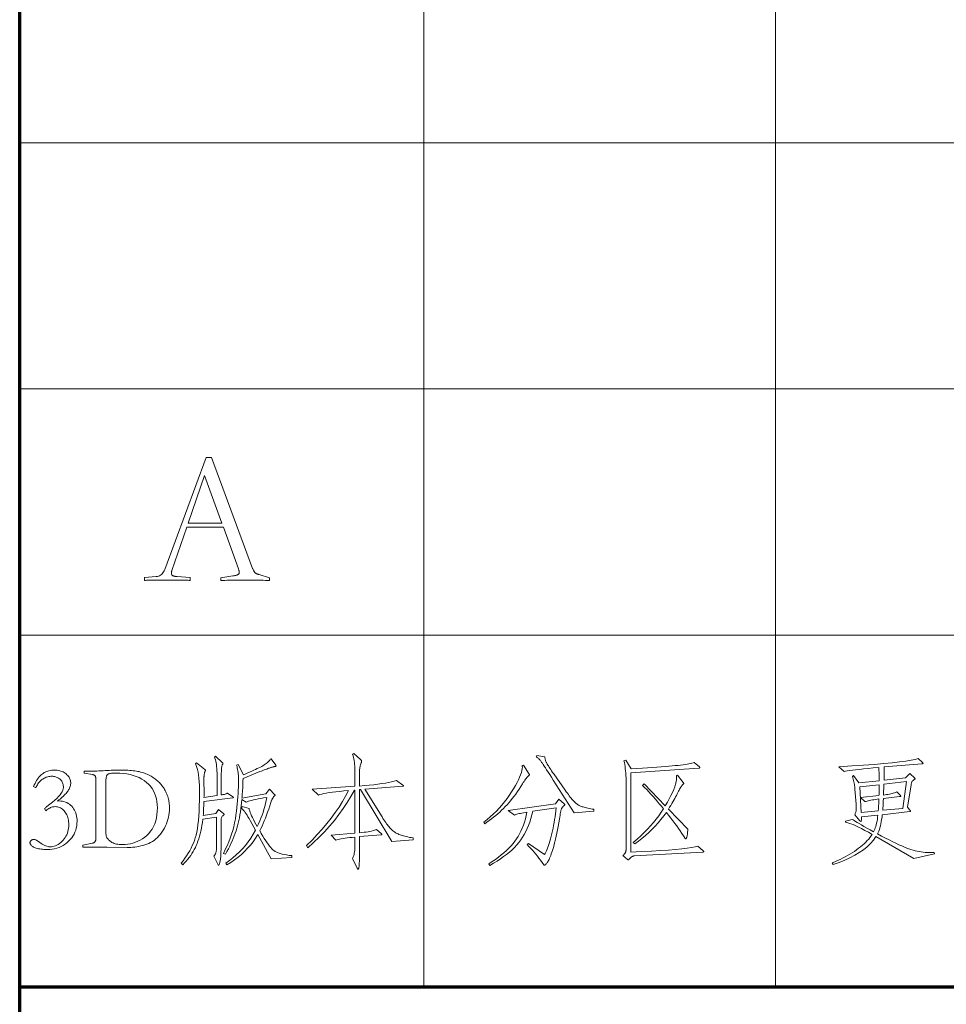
# Model space of a CAD drawing. Extents: x 0 to 1189, y 0 to 841.
# Tile 105 of 132: x 989 to 1015, y 76 to 104. Entities that reach past the tile are written whole.
import ezdxf

# ---------------------------------------------------------------- set-up
doc = ezdxf.new("R2010")
doc.units = 0

msp = doc.modelspace()

# ---------------------------------------------------------------- linework, layer by layer
at = {"color": 5, "lineweight": 70}
for p, q in [((989, 20), (989, 821)), ((989, 76), (1169, 76))]:
    msp.add_line(p, q, dxfattribs=at)
at = {"color": 7, "lineweight": 13}
for p, q in [((1000.5, 821), (1000.5, 76)), ((1010.5, 821), (1010.5, 76)), ((1169, 100), (989, 100)), ((1169, 93), (989, 93)), ((1169, 86), (989, 86))]:
    msp.add_line(p, q, dxfattribs=at)
for points in [[(993.754, 89.064), (993.331, 87.839), (993.328, 87.829), (993.326, 87.819), (993.323, 87.81), (993.321, 87.801), (993.32, 87.792), (993.318, 87.784), (993.317, 87.776), (993.316, 87.768), (993.316, 87.761), (993.316, 87.755), (993.316, 87.747), (993.317, 87.739), (993.318, 87.731), (993.321, 87.725), (993.324, 87.718), (993.327, 87.712), (993.331, 87.706), (993.336, 87.701), (993.341, 87.696), (993.347, 87.692), (993.354, 87.688), (993.363, 87.684), (993.372, 87.68), (993.384, 87.677), (993.396, 87.674), (993.41, 87.672), (993.425, 87.67), (993.442, 87.668), (993.46, 87.666), (993.479, 87.665), (993.849, 87.639), (993.849, 87.554), (993.824, 87.556), (993.791, 87.558), (993.748, 87.56), (993.697, 87.561), (993.636, 87.562), (993.567, 87.563), (993.489, 87.564), (993.401, 87.564), (993.305, 87.565), (993.2, 87.565), (993.094, 87.565), (992.998, 87.564), (992.91, 87.564), (992.832, 87.563), (992.763, 87.562), (992.702, 87.561), (992.651, 87.56), (992.608, 87.558), (992.575, 87.556), (992.55, 87.554), (992.55, 87.639), (992.883, 87.665), (992.917, 87.67), (992.948, 87.678), (992.978, 87.689), (993.005, 87.704), (993.031, 87.722), (993.054, 87.743), (993.075, 87.768), (993.094, 87.795), (993.111, 87.826), (993.126, 87.861), (994.308, 91.049), (994.461, 91.049), (995.628, 87.897), (995.635, 87.88), (995.642, 87.864), (995.65, 87.849), (995.657, 87.835), (995.664, 87.822), (995.67, 87.811), (995.677, 87.8), (995.684, 87.791), (995.69, 87.783), (995.696, 87.776), (995.703, 87.77), (995.711, 87.764), (995.72, 87.758), (995.73, 87.752), (995.741, 87.746), (995.753, 87.74), (995.767, 87.734), (995.781, 87.729), (995.796, 87.723), (995.813, 87.718), (996.103, 87.628), (996.103, 87.549), (996.048, 87.552), (995.989, 87.555), (995.928, 87.557), (995.863, 87.559), (995.795, 87.561), (995.725, 87.562), (995.651, 87.563), (995.574, 87.564), (995.494, 87.565), (995.411, 87.565), (995.328, 87.565), (995.249, 87.564), (995.172, 87.563), (995.098, 87.562), (995.027, 87.561), (994.96, 87.559), (994.895, 87.557), (994.834, 87.555), (994.775, 87.552), (994.72, 87.549), (994.72, 87.628), (995.068, 87.681), (995.088, 87.684), (995.106, 87.688), (995.123, 87.691), (995.139, 87.695), (995.153, 87.698), (995.167, 87.702), (995.179, 87.706), (995.19, 87.71), (995.2, 87.714), (995.208, 87.718), (995.216, 87.722), (995.222, 87.727), (995.228, 87.733), (995.234, 87.738), (995.238, 87.744), (995.241, 87.751), (995.244, 87.758), (995.246, 87.765), (995.247, 87.773), (995.248, 87.781), (995.247, 87.788), (995.247, 87.796), (995.245, 87.804), (995.244, 87.813), (995.241, 87.824), (995.238, 87.835), (995.235, 87.846), (995.231, 87.859), (995.226, 87.873), (995.221, 87.887), (994.794, 89.064)], [(994.752, 89.18), (994.261, 90.542), (993.796, 89.18)], [(1000.19, 80.174), (999.586, 80.133), (998.698, 81.607), (998.667, 81.604), (998.667, 80.376), (998.734, 80.383), (998.798, 80.391), (998.857, 80.399), (998.912, 80.408), (998.963, 80.417), (999.01, 80.427), (999.052, 80.438), (999.09, 80.449), (999.123, 80.46), (999.152, 80.473), (999.291, 80.351), (999.294, 80.349), (999.296, 80.347), (999.298, 80.345), (999.3, 80.343), (999.301, 80.341), (999.303, 80.339), (999.304, 80.338), (999.304, 80.336), (999.305, 80.334), (999.305, 80.332), (999.305, 80.331), (999.304, 80.329), (999.303, 80.328), (999.302, 80.327), (999.301, 80.326), (999.299, 80.325), (999.296, 80.324), (999.294, 80.324), (999.291, 80.324), (999.288, 80.324), (998.667, 80.268), (998.667, 79.848), (998.666, 79.78), (998.666, 79.717), (998.665, 79.659), (998.665, 79.608), (998.664, 79.562), (998.662, 79.521), (998.661, 79.487), (998.659, 79.458), (998.657, 79.434), (998.654, 79.416), (998.652, 79.402), (998.649, 79.39), (998.647, 79.378), (998.644, 79.369), (998.642, 79.36), (998.639, 79.354), (998.637, 79.348), (998.634, 79.345), (998.631, 79.343), (998.628, 79.342), (998.626, 79.342), (998.623, 79.343), (998.62, 79.344), (998.617, 79.346), (998.615, 79.349), (998.612, 79.352), (998.609, 79.355), (998.606, 79.36), (998.603, 79.364), (998.601, 79.37), (998.465, 79.644), (998.479, 79.669), (998.492, 79.697), (998.503, 79.728), (998.512, 79.762), (998.52, 79.799), (998.527, 79.839), (998.532, 79.882), (998.535, 79.928), (998.537, 79.977), (998.538, 80.029), (998.538, 80.254), (998.46, 80.247), (998.388, 80.24), (998.32, 80.232), (998.257, 80.224), (998.2, 80.216), (998.148, 80.208), (998.101, 80.199), (998.059, 80.19), (998.022, 80.18), (997.99, 80.171), (997.862, 80.306), (998.538, 80.365), (998.538, 81.593), (998.524, 81.593), (998.425, 81.414), (998.319, 81.238), (998.205, 81.065), (998.084, 80.896), (997.955, 80.729), (997.818, 80.567), (997.674, 80.407), (997.522, 80.251), (997.363, 80.098), (997.196, 79.949), (997.161, 80.015), (997.318, 80.17), (997.467, 80.326), (997.608, 80.482), (997.74, 80.638), (997.863, 80.794), (997.979, 80.951), (998.085, 81.108), (998.183, 81.265), (998.273, 81.422), (998.354, 81.579), (998.225, 81.568), (998.106, 81.556), (997.996, 81.544), (997.896, 81.532), (997.805, 81.519), (997.724, 81.505), (997.653, 81.491), (997.592, 81.477), (997.54, 81.463), (997.497, 81.448), (997.317, 81.621), (998.538, 81.701), (998.538, 82.089), (998.538, 82.153), (998.536, 82.213), (998.532, 82.271), (998.528, 82.327), (998.522, 82.38), (998.514, 82.43), (998.506, 82.478), (998.496, 82.523), (998.485, 82.566), (998.472, 82.606), (998.507, 82.637), (998.694, 82.464), (998.701, 82.458), (998.707, 82.452), (998.712, 82.446), (998.716, 82.441), (998.72, 82.436), (998.723, 82.431), (998.726, 82.426), (998.728, 82.422), (998.729, 82.418), (998.729, 82.414), (998.729, 82.41), (998.728, 82.406), (998.728, 82.401), (998.727, 82.396), (998.726, 82.392), (998.724, 82.386), (998.722, 82.381), (998.72, 82.375), (998.718, 82.369), (998.715, 82.363), (998.706, 82.339), (998.698, 82.314), (998.69, 82.289), (998.684, 82.262), (998.679, 82.234), (998.674, 82.206), (998.671, 82.176), (998.669, 82.146), (998.667, 82.115), (998.667, 82.082), (998.667, 81.708), (998.811, 81.72), (998.946, 81.733), (999.073, 81.746), (999.192, 81.76), (999.301, 81.775), (999.403, 81.791), (999.495, 81.807), (999.579, 81.824), (999.654, 81.842), (999.721, 81.86), (999.898, 81.735), (999.902, 81.733), (999.906, 81.73), (999.909, 81.727), (999.911, 81.725), (999.914, 81.722), (999.916, 81.72), (999.917, 81.718), (999.918, 81.715), (999.919, 81.713), (999.919, 81.711), (999.919, 81.709), (999.918, 81.707), (999.917, 81.706), (999.916, 81.704), (999.914, 81.703), (999.911, 81.702), (999.909, 81.702), (999.906, 81.701), (999.902, 81.701), (999.898, 81.701), (998.816, 81.617), (999.308, 80.83), (999.336, 80.786), (999.364, 80.745), (999.39, 80.705), (999.415, 80.668), (999.44, 80.634), (999.464, 80.602), (999.487, 80.572), (999.509, 80.545), (999.531, 80.52), (999.551, 80.497), (999.572, 80.476), (999.593, 80.456), (999.615, 80.437), (999.638, 80.419), (999.661, 80.402), (999.686, 80.386), (999.711, 80.371), (999.737, 80.357), (999.763, 80.344), (999.791, 80.332), (999.82, 80.321), (999.851, 80.31), (999.885, 80.299), (999.921, 80.288), (999.96, 80.278), (1000.001, 80.268), (1000.044, 80.258), (1000.09, 80.248), (1000.139, 80.239), (1000.19, 80.23)], [(995.066, 81.402), (995.068, 81.4), (995.071, 81.398), (995.073, 81.396), (995.075, 81.394), (995.076, 81.392), (995.077, 81.391), (995.078, 81.389), (995.079, 81.387), (995.079, 81.385), (995.08, 81.383), (995.079, 81.382), (995.079, 81.38), (995.078, 81.379), (995.077, 81.377), (995.075, 81.376), (995.073, 81.375), (995.071, 81.374), (995.068, 81.373), (995.065, 81.372), (995.062, 81.371), (994.24, 81.271), (994.239, 81.222), (994.237, 81.176), (994.236, 81.131), (994.234, 81.089), (994.232, 81.048), (994.23, 81.009), (994.229, 80.972), (994.227, 80.936), (994.225, 80.903), (994.223, 80.872), (994.583, 80.927), (994.656, 81.038), (994.805, 80.913), (994.807, 80.912), (994.809, 80.91), (994.811, 80.909), (994.812, 80.907), (994.813, 80.905), (994.814, 80.904), (994.815, 80.902), (994.815, 80.9), (994.816, 80.898), (994.816, 80.896), (994.816, 80.894), (994.815, 80.892), (994.815, 80.89), (994.814, 80.888), (994.812, 80.886), (994.811, 80.885), (994.809, 80.883), (994.807, 80.881), (994.805, 80.88), (994.802, 80.879), (994.788, 80.871), (994.776, 80.861), (994.765, 80.849), (994.755, 80.836), (994.747, 80.82), (994.741, 80.803), (994.736, 80.784), (994.732, 80.763), (994.73, 80.74), (994.729, 80.716), (994.729, 79.994), (994.729, 79.943), (994.728, 79.894), (994.727, 79.847), (994.726, 79.803), (994.724, 79.762), (994.721, 79.723), (994.718, 79.687), (994.715, 79.653), (994.711, 79.622), (994.707, 79.593), (994.702, 79.567), (994.697, 79.544), (994.693, 79.523), (994.688, 79.506), (994.683, 79.491), (994.678, 79.478), (994.672, 79.469), (994.667, 79.462), (994.662, 79.458), (994.656, 79.456), (994.654, 79.456), (994.652, 79.457), (994.651, 79.457), (994.649, 79.458), (994.648, 79.459), (994.646, 79.46), (994.645, 79.461), (994.644, 79.463), (994.643, 79.465), (994.642, 79.467), (994.528, 79.713), (994.537, 79.724), (994.545, 79.736), (994.552, 79.747), (994.559, 79.759), (994.566, 79.771), (994.571, 79.783), (994.577, 79.795), (994.581, 79.807), (994.585, 79.82), (994.589, 79.833), (994.592, 79.847), (994.594, 79.865), (994.597, 79.886), (994.599, 79.91), (994.6, 79.937), (994.602, 79.968), (994.603, 80.002), (994.604, 80.039), (994.604, 80.079), (994.604, 80.122), (994.604, 80.823), (994.209, 80.761), (994.197, 80.673), (994.184, 80.588), (994.169, 80.506), (994.153, 80.427), (994.135, 80.351), (994.116, 80.278), (994.095, 80.208), (994.073, 80.141), (994.05, 80.077), (994.025, 80.017), (993.998, 79.958), (993.968, 79.9), (993.936, 79.843), (993.902, 79.787), (993.865, 79.732), (993.825, 79.677), (993.782, 79.624), (993.737, 79.572), (993.69, 79.521), (993.64, 79.47), (993.595, 79.512), (993.65, 79.583), (993.702, 79.654), (993.75, 79.725), (993.796, 79.797), (993.838, 79.869), (993.876, 79.941), (993.911, 80.013), (993.943, 80.086), (993.972, 80.159), (993.997, 80.232), (994.02, 80.31), (994.04, 80.398), (994.057, 80.497), (994.073, 80.606), (994.086, 80.725), (994.096, 80.854), (994.104, 80.993), (994.11, 81.142), (994.114, 81.302), (994.115, 81.472), (994.114, 81.6), (994.111, 81.719), (994.105, 81.829), (994.097, 81.93), (994.087, 82.021), (994.075, 82.102), (994.061, 82.175), (994.044, 82.238), (994.025, 82.291), (994.004, 82.336), (994.035, 82.37), (994.271, 82.173), (994.274, 82.17), (994.276, 82.168), (994.278, 82.166), (994.28, 82.164), (994.282, 82.162), (994.283, 82.16), (994.284, 82.158), (994.285, 82.156), (994.285, 82.154), (994.285, 82.152), (994.285, 82.15), (994.285, 82.147), (994.284, 82.145), (994.283, 82.142), (994.282, 82.14), (994.281, 82.137), (994.279, 82.134), (994.277, 82.131), (994.275, 82.127), (994.273, 82.124), (994.271, 82.12), (994.268, 82.115), (994.266, 82.109), (994.264, 82.101), (994.261, 82.093), (994.259, 82.083), (994.257, 82.073), (994.255, 82.061), (994.253, 82.048), (994.25, 82.034), (994.248, 82.019), (994.247, 82.005), (994.245, 81.992), (994.244, 81.978), (994.243, 81.965), (994.242, 81.953), (994.241, 81.94), (994.24, 81.928), (994.24, 81.917), (994.24, 81.905), (994.243, 81.704), (994.244, 81.679), (994.245, 81.652), (994.245, 81.624), (994.245, 81.594), (994.245, 81.562), (994.245, 81.529), (994.245, 81.493), (994.245, 81.457), (994.244, 81.418), (994.243, 81.378), (994.615, 81.434), (994.615, 82.006), (994.614, 82.076), (994.612, 82.141), (994.608, 82.203), (994.603, 82.261), (994.596, 82.316), (994.588, 82.366), (994.579, 82.413), (994.568, 82.456), (994.556, 82.495), (994.542, 82.53), (994.573, 82.561), (994.76, 82.381), (994.765, 82.377), (994.769, 82.373), (994.773, 82.369), (994.776, 82.365), (994.779, 82.362), (994.781, 82.359), (994.782, 82.356), (994.784, 82.353), (994.784, 82.35), (994.785, 82.348), (994.785, 82.345), (994.784, 82.343), (994.783, 82.34), (994.782, 82.337), (994.781, 82.334), (994.78, 82.331), (994.778, 82.328), (994.776, 82.325), (994.773, 82.322), (994.771, 82.318), (994.764, 82.308), (994.758, 82.294), (994.753, 82.275), (994.749, 82.252), (994.745, 82.225), (994.742, 82.193), (994.739, 82.156), (994.737, 82.115), (994.736, 82.07), (994.736, 82.02), (994.736, 81.454), (994.76, 81.458), (994.783, 81.462), (994.805, 81.466), (994.825, 81.471), (994.844, 81.476), (994.861, 81.482), (994.877, 81.487), (994.892, 81.493), (994.905, 81.5), (994.917, 81.506)], [(996.741, 79.675), (996.155, 79.633), (995.773, 80.33), (995.708, 80.226), (995.638, 80.125), (995.563, 80.029), (995.483, 79.936), (995.398, 79.848), (995.308, 79.764), (995.212, 79.685), (995.112, 79.609), (995.006, 79.537), (994.896, 79.47), (994.864, 79.515), (994.968, 79.588), (995.067, 79.665), (995.162, 79.746), (995.252, 79.833), (995.339, 79.924), (995.421, 80.019), (995.499, 80.12), (995.573, 80.225), (995.642, 80.334), (995.707, 80.448), (995.555, 80.729), (995.524, 80.783), (995.495, 80.833), (995.468, 80.878), (995.442, 80.919), (995.417, 80.956), (995.394, 80.988), (995.372, 81.016), (995.352, 81.039), (995.333, 81.058), (995.315, 81.073), (995.326, 81.121), (995.524, 81.073), (995.532, 81.039), (995.543, 81.001), (995.558, 80.959), (995.576, 80.913), (995.598, 80.863), (995.623, 80.809), (995.652, 80.751), (995.685, 80.689), (995.72, 80.623), (995.759, 80.552), (995.797, 80.633), (995.832, 80.713), (995.865, 80.795), (995.895, 80.877), (995.923, 80.959), (995.949, 81.042), (995.972, 81.126), (995.993, 81.211), (996.011, 81.296), (996.027, 81.382), (995.939, 81.367), (995.858, 81.353), (995.783, 81.339), (995.715, 81.326), (995.654, 81.312), (995.599, 81.299), (995.55, 81.286), (995.508, 81.274), (995.473, 81.262), (995.444, 81.25), (995.319, 81.326), (995.311, 81.234), (995.301, 81.143), (995.29, 81.056), (995.278, 80.97), (995.265, 80.887), (995.25, 80.806), (995.234, 80.727), (995.217, 80.651), (995.198, 80.577), (995.178, 80.506), (995.157, 80.435), (995.133, 80.363), (995.106, 80.291), (995.077, 80.218), (995.045, 80.144), (995.011, 80.07), (994.975, 79.995), (994.936, 79.919), (994.894, 79.842), (994.851, 79.765), (994.795, 79.793), (994.85, 79.9), (994.9, 80.008), (994.947, 80.116), (994.989, 80.225), (995.027, 80.334), (995.06, 80.442), (995.09, 80.551), (995.115, 80.661), (995.136, 80.77), (995.152, 80.88), (995.166, 80.989), (995.179, 81.095), (995.19, 81.199), (995.199, 81.299), (995.207, 81.398), (995.214, 81.493), (995.219, 81.586), (995.222, 81.677), (995.224, 81.765), (995.225, 81.85), (995.225, 81.902), (995.223, 81.953), (995.221, 82.002), (995.217, 82.05), (995.212, 82.095), (995.206, 82.139), (995.2, 82.181), (995.192, 82.222), (995.183, 82.26), (995.173, 82.297), (995.215, 82.315), (995.367, 82.03), (995.432, 82.057), (995.494, 82.083), (995.553, 82.108), (995.609, 82.133), (995.662, 82.157), (995.712, 82.18), (995.76, 82.203), (995.805, 82.225), (995.847, 82.246), (995.886, 82.266), (995.922, 82.286), (995.956, 82.306), (995.987, 82.327), (996.015, 82.347), (996.04, 82.367), (996.062, 82.387), (996.082, 82.407), (996.099, 82.427), (996.113, 82.447), (996.124, 82.467), (996.155, 82.481), (996.287, 82.297), (996.288, 82.295), (996.289, 82.292), (996.29, 82.29), (996.291, 82.287), (996.292, 82.285), (996.293, 82.283), (996.293, 82.281), (996.293, 82.279), (996.294, 82.277), (996.294, 82.275), (996.293, 82.273), (996.292, 82.272), (996.29, 82.27), (996.288, 82.269), (996.284, 82.267), (996.28, 82.266), (996.275, 82.264), (996.269, 82.263), (996.263, 82.262), (996.256, 82.261), (996.248, 82.26), (996.239, 82.258), (996.229, 82.256), (996.219, 82.254), (996.208, 82.251), (996.196, 82.248), (996.183, 82.244), (996.17, 82.24), (996.156, 82.236), (996.141, 82.232), (996.124, 82.226), (996.104, 82.219), (996.082, 82.211), (996.056, 82.202), (996.027, 82.191), (995.995, 82.179), (995.959, 82.165), (995.921, 82.15), (995.88, 82.134), (995.836, 82.117), (995.354, 81.926), (995.351, 81.851), (995.349, 81.78), (995.346, 81.714), (995.344, 81.651), (995.341, 81.592), (995.337, 81.538), (995.334, 81.487), (995.33, 81.441), (995.326, 81.399), (995.322, 81.361), (996.002, 81.482), (996.106, 81.614), (996.263, 81.461), (996.264, 81.46), (996.266, 81.459), (996.268, 81.457), (996.269, 81.456), (996.27, 81.454), (996.271, 81.453), (996.272, 81.452), (996.272, 81.45), (996.273, 81.449), (996.273, 81.448), (996.273, 81.446), (996.272, 81.445), (996.271, 81.443), (996.27, 81.442), (996.268, 81.44), (996.266, 81.439), (996.264, 81.437), (996.261, 81.435), (996.257, 81.434), (996.254, 81.432), (996.25, 81.43), (996.246, 81.426), (996.241, 81.422), (996.236, 81.417), (996.231, 81.411), (996.225, 81.403), (996.219, 81.395), (996.213, 81.386), (996.207, 81.376), (996.2, 81.364), (996.193, 81.352), (996.187, 81.34), (996.18, 81.328), (996.174, 81.316), (996.169, 81.304), (996.163, 81.291), (996.158, 81.278), (996.153, 81.265), (996.149, 81.252), (996.145, 81.239), (996.115, 81.143), (996.084, 81.05), (996.053, 80.96), (996.022, 80.875), (995.991, 80.793), (995.959, 80.714), (995.927, 80.64), (995.895, 80.569), (995.862, 80.502), (995.829, 80.438), (995.874, 80.358), (995.918, 80.284), (995.96, 80.216), (996, 80.153), (996.039, 80.096), (996.075, 80.045), (996.11, 79.999), (996.143, 79.96), (996.174, 79.925), (996.203, 79.897), (996.234, 79.872), (996.271, 79.849), (996.312, 79.828), (996.358, 79.808), (996.409, 79.79), (996.465, 79.774), (996.527, 79.76), (996.593, 79.747), (996.665, 79.736), (996.741, 79.727)], [(1005.337, 80.99), (1004.775, 80.944), (1004.182, 81.874), (1004.128, 81.958), (1004.078, 82.035), (1004.033, 82.105), (1003.991, 82.169), (1003.955, 82.225), (1003.922, 82.274), (1003.894, 82.317), (1003.87, 82.353), (1003.85, 82.381), (1003.835, 82.403), (1003.822, 82.421), (1003.808, 82.438), (1003.795, 82.454), (1003.781, 82.468), (1003.767, 82.482), (1003.753, 82.494), (1003.739, 82.506), (1003.725, 82.516), (1003.711, 82.525), (1003.696, 82.533), (1003.71, 82.571), (1003.942, 82.54), (1003.942, 82.525), (1003.943, 82.509), (1003.945, 82.493), (1003.948, 82.477), (1003.952, 82.46), (1003.956, 82.443), (1003.962, 82.426), (1003.969, 82.408), (1003.977, 82.39), (1003.986, 82.372), (1003.996, 82.352), (1004.009, 82.33), (1004.024, 82.305), (1004.041, 82.277), (1004.061, 82.246), (1004.083, 82.212), (1004.107, 82.176), (1004.133, 82.137), (1004.161, 82.096), (1004.192, 82.051), (1004.518, 81.59), (1004.55, 81.545), (1004.581, 81.504), (1004.61, 81.464), (1004.637, 81.428), (1004.664, 81.394), (1004.688, 81.363), (1004.712, 81.335), (1004.734, 81.309), (1004.754, 81.286), (1004.773, 81.265), (1004.792, 81.247), (1004.811, 81.229), (1004.83, 81.213), (1004.85, 81.198), (1004.871, 81.183), (1004.892, 81.17), (1004.913, 81.158), (1004.935, 81.147), (1004.957, 81.137), (1004.98, 81.128), (1005.004, 81.12), (1005.031, 81.112), (1005.06, 81.103), (1005.092, 81.095), (1005.126, 81.087), (1005.163, 81.078), (1005.203, 81.07), (1005.245, 81.062), (1005.29, 81.053), (1005.337, 81.045)], [(1008.449, 79.866), (1008.451, 79.864), (1008.454, 79.861), (1008.456, 79.859), (1008.458, 79.857), (1008.459, 79.855), (1008.46, 79.852), (1008.461, 79.85), (1008.462, 79.848), (1008.462, 79.845), (1008.463, 79.843), (1008.462, 79.841), (1008.461, 79.839), (1008.46, 79.837), (1008.458, 79.835), (1008.455, 79.834), (1008.451, 79.833), (1008.447, 79.832), (1008.443, 79.831), (1008.437, 79.831), (1008.431, 79.831), (1006.485, 79.72), (1006.477, 79.719), (1006.469, 79.718), (1006.461, 79.716), (1006.454, 79.715), (1006.447, 79.713), (1006.44, 79.71), (1006.433, 79.707), (1006.426, 79.704), (1006.42, 79.701), (1006.414, 79.697), (1006.408, 79.693), (1006.402, 79.689), (1006.396, 79.685), (1006.391, 79.68), (1006.385, 79.674), (1006.379, 79.669), (1006.373, 79.663), (1006.367, 79.657), (1006.361, 79.65), (1006.355, 79.644), (1006.349, 79.637), (1006.344, 79.631), (1006.339, 79.626), (1006.335, 79.621), (1006.33, 79.618), (1006.327, 79.614), (1006.323, 79.612), (1006.32, 79.61), (1006.318, 79.609), (1006.315, 79.609), (1006.313, 79.609), (1006.311, 79.609), (1006.309, 79.61), (1006.306, 79.611), (1006.304, 79.611), (1006.302, 79.613), (1006.299, 79.614), (1006.296, 79.616), (1006.294, 79.617), (1006.291, 79.619), (1006.163, 79.734), (1006.174, 79.745), (1006.184, 79.755), (1006.194, 79.765), (1006.203, 79.775), (1006.211, 79.784), (1006.218, 79.793), (1006.224, 79.801), (1006.229, 79.809), (1006.234, 79.817), (1006.237, 79.824), (1006.24, 79.832), (1006.243, 79.84), (1006.245, 79.85), (1006.247, 79.861), (1006.249, 79.873), (1006.25, 79.887), (1006.251, 79.901), (1006.252, 79.917), (1006.253, 79.934), (1006.253, 79.952), (1006.253, 81.784), (1006.252, 81.862), (1006.25, 81.937), (1006.247, 82.009), (1006.243, 82.078), (1006.237, 82.144), (1006.23, 82.207), (1006.222, 82.266), (1006.213, 82.322), (1006.202, 82.376), (1006.19, 82.426), (1006.242, 82.447), (1006.398, 82.2), (1006.562, 82.21), (1006.717, 82.219), (1006.864, 82.229), (1007.002, 82.237), (1007.131, 82.246), (1007.252, 82.255), (1007.365, 82.263), (1007.469, 82.271), (1007.564, 82.279), (1007.651, 82.287), (1007.731, 82.295), (1007.804, 82.303), (1007.872, 82.311), (1007.935, 82.32), (1007.991, 82.33), (1008.041, 82.339), (1008.086, 82.349), (1008.125, 82.359), (1008.158, 82.37), (1008.185, 82.381), (1008.341, 82.249), (1008.343, 82.247), (1008.345, 82.245), (1008.346, 82.243), (1008.348, 82.241), (1008.349, 82.239), (1008.35, 82.237), (1008.351, 82.235), (1008.351, 82.233), (1008.352, 82.232), (1008.352, 82.23), (1008.351, 82.228), (1008.351, 82.227), (1008.349, 82.225), (1008.347, 82.224), (1008.345, 82.222), (1008.342, 82.221), (1008.338, 82.22), (1008.334, 82.219), (1008.329, 82.218), (1008.324, 82.218), (1006.388, 82.079), (1006.388, 79.827), (1006.693, 79.841), (1006.973, 79.855), (1007.227, 79.871), (1007.456, 79.887), (1007.659, 79.904), (1007.836, 79.922), (1007.989, 79.94), (1008.115, 79.96), (1008.217, 79.98), (1008.293, 80.001)], [(1015.022, 79.775), (1014.44, 79.647), (1013.361, 80.268), (1013.288, 80.168), (1013.204, 80.072), (1013.109, 79.981), (1013.004, 79.895), (1012.887, 79.814), (1012.759, 79.737), (1012.621, 79.665), (1012.471, 79.598), (1012.311, 79.535), (1012.139, 79.477), (1012.115, 79.522), (1012.192, 79.553), (1012.267, 79.586), (1012.341, 79.62), (1012.413, 79.655), (1012.483, 79.691), (1012.551, 79.729), (1012.618, 79.768), (1012.684, 79.809), (1012.747, 79.85), (1012.809, 79.893), (1012.868, 79.937), (1012.924, 79.981), (1012.977, 80.024), (1013.027, 80.068), (1013.073, 80.112), (1013.115, 80.156), (1013.155, 80.199), (1013.191, 80.243), (1013.224, 80.287), (1013.253, 80.33), (1013.147, 80.391), (1013.047, 80.446), (1012.954, 80.496), (1012.868, 80.539), (1012.788, 80.577), (1012.715, 80.609), (1012.649, 80.634), (1012.589, 80.655), (1012.536, 80.669), (1012.49, 80.677), (1012.493, 80.712), (1012.688, 80.757), (1012.709, 80.742), (1012.739, 80.723), (1012.777, 80.699), (1012.825, 80.671), (1012.881, 80.638), (1012.946, 80.601), (1013.02, 80.559), (1013.103, 80.513), (1013.194, 80.462), (1013.295, 80.407), (1013.312, 80.441), (1013.327, 80.478), (1013.342, 80.518), (1013.356, 80.561), (1013.368, 80.606), (1013.38, 80.655), (1013.391, 80.706), (1013.4, 80.761), (1013.409, 80.818), (1013.416, 80.879), (1012.951, 80.827), (1012.951, 80.803), (1012.95, 80.782), (1012.949, 80.763), (1012.948, 80.747), (1012.946, 80.733), (1012.944, 80.722), (1012.941, 80.713), (1012.938, 80.707), (1012.934, 80.703), (1012.93, 80.702), (1012.928, 80.702), (1012.926, 80.702), (1012.924, 80.704), (1012.921, 80.705), (1012.918, 80.707), (1012.915, 80.709), (1012.912, 80.712), (1012.909, 80.715), (1012.906, 80.719), (1012.903, 80.722), (1012.757, 80.892), (1012.766, 80.91), (1012.773, 80.927), (1012.78, 80.944), (1012.786, 80.96), (1012.791, 80.977), (1012.795, 80.993), (1012.798, 81.01), (1012.8, 81.026), (1012.802, 81.042), (1012.802, 81.057), (1012.802, 81.073), (1012.802, 81.087), (1012.802, 81.102), (1012.802, 81.116), (1012.801, 81.129), (1012.801, 81.142), (1012.8, 81.154), (1012.8, 81.165), (1012.799, 81.177), (1012.799, 81.187), (1012.764, 81.621), (1012.761, 81.653), (1012.758, 81.685), (1012.753, 81.719), (1012.747, 81.754), (1012.74, 81.789), (1012.733, 81.826), (1012.724, 81.863), (1012.714, 81.902), (1012.703, 81.941), (1012.691, 81.982), (1012.726, 82.003), (1012.871, 81.794), (1013.451, 81.857), (1013.451, 81.901), (1013.451, 81.944), (1013.45, 81.986), (1013.45, 82.026), (1013.449, 82.064), (1013.448, 82.101), (1013.447, 82.137), (1013.446, 82.171), (1013.445, 82.204), (1013.444, 82.235), (1013.285, 82.221), (1013.139, 82.207), (1013.007, 82.194), (1012.888, 82.182), (1012.782, 82.17), (1012.69, 82.159), (1012.611, 82.148), (1012.546, 82.138), (1012.494, 82.129), (1012.455, 82.121), (1012.306, 82.256), (1012.672, 82.278), (1013.007, 82.3), (1013.31, 82.322), (1013.583, 82.345), (1013.824, 82.369), (1014.034, 82.392), (1014.212, 82.417), (1014.36, 82.441), (1014.476, 82.466), (1014.561, 82.492), (1014.682, 82.381), (1014.686, 82.377), (1014.689, 82.374), (1014.691, 82.371), (1014.693, 82.368), (1014.695, 82.366), (1014.697, 82.363), (1014.698, 82.361), (1014.699, 82.358), (1014.7, 82.356), (1014.7, 82.355), (1014.699, 82.353), (1014.699, 82.351), (1014.697, 82.35), (1014.695, 82.349), (1014.693, 82.347), (1014.69, 82.346), (1014.686, 82.345), (1014.682, 82.344), (1014.677, 82.343), (1014.672, 82.343), (1013.596, 82.249), (1013.596, 82.235), (1013.596, 82.216), (1013.596, 82.192), (1013.595, 82.162), (1013.595, 82.127), (1013.594, 82.086), (1013.593, 82.04), (1013.592, 81.989), (1013.591, 81.933), (1013.59, 81.871), (1014.204, 81.94), (1014.328, 82.065), (1014.464, 81.93), (1014.466, 81.928), (1014.468, 81.926), (1014.469, 81.924), (1014.47, 81.922), (1014.472, 81.92), (1014.473, 81.918), (1014.473, 81.917), (1014.474, 81.915), (1014.474, 81.914), (1014.474, 81.912), (1014.474, 81.911), (1014.474, 81.91), (1014.473, 81.908), (1014.472, 81.907), (1014.471, 81.905), (1014.469, 81.904), (1014.467, 81.903), (1014.465, 81.901), (1014.463, 81.9), (1014.46, 81.898), (1014.444, 81.889), (1014.43, 81.878), (1014.416, 81.866), (1014.404, 81.852), (1014.393, 81.838), (1014.384, 81.822), (1014.376, 81.805), (1014.369, 81.786), (1014.364, 81.767), (1014.36, 81.746), (1014.259, 81.104), (1014.328, 81.024), (1014.332, 81.02), (1014.335, 81.016), (1014.337, 81.013), (1014.34, 81.009), (1014.341, 81.006), (1014.343, 81.003), (1014.344, 81), (1014.345, 80.998), (1014.346, 80.995), (1014.346, 80.993), (1014.346, 80.991), (1014.345, 80.989), (1014.344, 80.987), (1014.342, 80.986), (1014.34, 80.984), (1014.337, 80.983), (1014.334, 80.982), (1014.33, 80.981), (1014.326, 80.98), (1014.322, 80.979), (1013.541, 80.892), (1013.533, 80.822), (1013.523, 80.755), (1013.513, 80.692), (1013.501, 80.632), (1013.488, 80.576), (1013.474, 80.523), (1013.459, 80.474), (1013.442, 80.428), (1013.425, 80.386), (1013.406, 80.348), (1013.523, 80.285), (1013.633, 80.228), (1013.738, 80.174), (1013.837, 80.125), (1013.929, 80.08), (1014.015, 80.039), (1014.095, 80.003), (1014.169, 79.971), (1014.237, 79.944), (1014.299, 79.921), (1014.357, 79.901), (1014.416, 79.884), (1014.473, 79.868), (1014.531, 79.855), (1014.588, 79.843), (1014.645, 79.834), (1014.702, 79.826), (1014.758, 79.821), (1014.814, 79.818), (1014.87, 79.817), (1014.883, 79.817), (1014.897, 79.817), (1014.911, 79.817), (1014.925, 79.818), (1014.94, 79.818), (1014.955, 79.818), (1014.97, 79.819), (1014.986, 79.819), (1015.002, 79.82), (1015.019, 79.821)], [(989.456, 81.656), (989.394, 81.69), (989.414, 81.737), (989.436, 81.781), (989.458, 81.823), (989.481, 81.862), (989.505, 81.899), (989.529, 81.933), (989.555, 81.965), (989.581, 81.995), (989.609, 82.021), (989.637, 82.046), (989.666, 82.068), (989.696, 82.088), (989.728, 82.105), (989.762, 82.12), (989.797, 82.133), (989.833, 82.144), (989.871, 82.152), (989.911, 82.157), (989.952, 82.161), (989.994, 82.162), (990.032, 82.161), (990.069, 82.158), (990.105, 82.152), (990.139, 82.144), (990.173, 82.134), (990.205, 82.122), (990.235, 82.108), (990.265, 82.091), (990.293, 82.072), (990.32, 82.051), (990.345, 82.029), (990.367, 82.006), (990.387, 81.982), (990.404, 81.958), (990.419, 81.934), (990.431, 81.909), (990.44, 81.884), (990.447, 81.858), (990.45, 81.832), (990.452, 81.805), (990.451, 81.778), (990.448, 81.751), (990.443, 81.725), (990.437, 81.699), (990.429, 81.673), (990.419, 81.647), (990.407, 81.622), (990.393, 81.597), (990.377, 81.573), (990.36, 81.548), (990.34, 81.524), (990.319, 81.499), (990.295, 81.473), (990.27, 81.447), (990.242, 81.421), (990.213, 81.394), (990.181, 81.366), (990.147, 81.338), (990.112, 81.31), (990.074, 81.281), (990.123, 81.283), (990.171, 81.281), (990.217, 81.275), (990.26, 81.265), (990.302, 81.252), (990.341, 81.236), (990.379, 81.215), (990.414, 81.191), (990.448, 81.163), (990.48, 81.132), (990.509, 81.098), (990.534, 81.061), (990.557, 81.023), (990.577, 80.984), (990.594, 80.942), (990.608, 80.898), (990.618, 80.853), (990.626, 80.805), (990.631, 80.756), (990.632, 80.705), (990.63, 80.639), (990.623, 80.575), (990.611, 80.513), (990.594, 80.453), (990.572, 80.395), (990.546, 80.339), (990.515, 80.285), (990.479, 80.233), (990.438, 80.184), (990.393, 80.136), (990.344, 80.092), (990.292, 80.053), (990.237, 80.018), (990.18, 79.987), (990.12, 79.962), (990.058, 79.941), (989.993, 79.925), (989.925, 79.913), (989.855, 79.906), (989.782, 79.904), (989.736, 79.904), (989.691, 79.906), (989.649, 79.909), (989.609, 79.913), (989.572, 79.918), (989.536, 79.924), (989.503, 79.932), (989.473, 79.94), (989.444, 79.95), (989.418, 79.961), (989.394, 79.973), (989.373, 79.985), (989.354, 79.997), (989.338, 80.01), (989.324, 80.023), (989.313, 80.037), (989.304, 80.05), (989.298, 80.065), (989.294, 80.079), (989.293, 80.095), (989.293, 80.101), (989.294, 80.108), (989.296, 80.115), (989.298, 80.121), (989.301, 80.128), (989.305, 80.134), (989.309, 80.141), (989.314, 80.147), (989.32, 80.153), (989.326, 80.159), (989.333, 80.164), (989.339, 80.169), (989.346, 80.174), (989.353, 80.178), (989.36, 80.181), (989.367, 80.184), (989.375, 80.186), (989.382, 80.187), (989.39, 80.188), (989.397, 80.188), (989.409, 80.188), (989.421, 80.186), (989.434, 80.183), (989.447, 80.178), (989.461, 80.173), (989.474, 80.166), (989.488, 80.158), (989.503, 80.148), (989.517, 80.138), (989.532, 80.126), (989.571, 80.098), (989.608, 80.073), (989.644, 80.051), (989.678, 80.033), (989.712, 80.017), (989.744, 80.003), (989.776, 79.993), (989.806, 79.986), (989.834, 79.982), (989.862, 79.98), (989.904, 79.982), (989.945, 79.987), (989.984, 79.997), (990.023, 80.01), (990.061, 80.026), (990.098, 80.046), (990.134, 80.07), (990.168, 80.098), (990.202, 80.129), (990.235, 80.164), (990.266, 80.202), (990.293, 80.241), (990.317, 80.281), (990.338, 80.324), (990.356, 80.368), (990.37, 80.413), (990.382, 80.46), (990.39, 80.509), (990.395, 80.56), (990.396, 80.611), (990.395, 80.655), (990.392, 80.697), (990.386, 80.738), (990.379, 80.777), (990.369, 80.814), (990.357, 80.85), (990.343, 80.884), (990.326, 80.917), (990.308, 80.948), (990.287, 80.977), (990.265, 81.005), (990.241, 81.029), (990.216, 81.051), (990.19, 81.07), (990.163, 81.085), (990.135, 81.098), (990.106, 81.108), (990.076, 81.116), (990.044, 81.12), (990.011, 81.121), (989.985, 81.12), (989.96, 81.117), (989.934, 81.111), (989.907, 81.103), (989.881, 81.092), (989.855, 81.079), (989.828, 81.064), (989.801, 81.046), (989.775, 81.026), (989.748, 81.003), (989.709, 81.069), (989.723, 81.082), (989.738, 81.094), (989.752, 81.107), (989.767, 81.119), (989.782, 81.132), (989.798, 81.144), (989.813, 81.157), (989.829, 81.169), (989.846, 81.182), (989.862, 81.194), (989.935, 81.25), (989.999, 81.303), (990.057, 81.355), (990.106, 81.405), (990.148, 81.454), (990.183, 81.5), (990.209, 81.545), (990.228, 81.588), (990.24, 81.63), (990.244, 81.67), (990.243, 81.697), (990.24, 81.724), (990.235, 81.75), (990.228, 81.774), (990.22, 81.798), (990.209, 81.82), (990.197, 81.841), (990.183, 81.862), (990.166, 81.881), (990.148, 81.898), (990.129, 81.915), (990.108, 81.93), (990.087, 81.943), (990.064, 81.954), (990.041, 81.964), (990.017, 81.971), (989.992, 81.977), (989.966, 81.982), (989.939, 81.984), (989.911, 81.985), (989.883, 81.984), (989.856, 81.982), (989.829, 81.978), (989.802, 81.972), (989.776, 81.964), (989.75, 81.955), (989.724, 81.944), (989.699, 81.931), (989.673, 81.916), (989.649, 81.9), (989.625, 81.882), (989.602, 81.863), (989.58, 81.843), (989.559, 81.82), (989.539, 81.797), (989.52, 81.771), (989.503, 81.745), (989.486, 81.716), (989.471, 81.687)], [(991.17, 81.871), (991.17, 81.887), (991.169, 81.902), (991.168, 81.916), (991.167, 81.93), (991.165, 81.942), (991.162, 81.953), (991.16, 81.964), (991.157, 81.973), (991.153, 81.981), (991.149, 81.989), (991.145, 81.995), (991.139, 82.002), (991.133, 82.007), (991.126, 82.013), (991.119, 82.017), (991.11, 82.022), (991.101, 82.025), (991.091, 82.029), (991.081, 82.031), (991.069, 82.034), (990.833, 82.075), (990.833, 82.131), (990.879, 82.13), (990.926, 82.129), (990.975, 82.129), (991.027, 82.13), (991.08, 82.13), (991.135, 82.132), (991.192, 82.134), (991.251, 82.136), (991.312, 82.14), (991.375, 82.143), (991.437, 82.147), (991.495, 82.15), (991.549, 82.153), (991.6, 82.155), (991.647, 82.157), (991.69, 82.159), (991.73, 82.16), (991.765, 82.161), (991.797, 82.162), (991.826, 82.162), (991.892, 82.162), (991.956, 82.161), (992.017, 82.159), (992.075, 82.156), (992.13, 82.153), (992.182, 82.148), (992.232, 82.143), (992.278, 82.138), (992.322, 82.131), (992.363, 82.124), (992.403, 82.116), (992.441, 82.106), (992.48, 82.095), (992.518, 82.083), (992.555, 82.07), (992.592, 82.056), (992.629, 82.04), (992.665, 82.023), (992.701, 82.005), (992.736, 81.985), (992.771, 81.965), (992.804, 81.944), (992.836, 81.922), (992.866, 81.899), (992.896, 81.876), (992.924, 81.853), (992.951, 81.828), (992.977, 81.803), (993.001, 81.777), (993.024, 81.751), (993.046, 81.724), (993.067, 81.696), (993.087, 81.667), (993.106, 81.638), (993.124, 81.608), (993.141, 81.576), (993.157, 81.545), (993.172, 81.512), (993.186, 81.478), (993.199, 81.444), (993.211, 81.409), (993.222, 81.374), (993.231, 81.338), (993.239, 81.302), (993.246, 81.265), (993.252, 81.228), (993.256, 81.191), (993.259, 81.153), (993.261, 81.115), (993.262, 81.076), (993.26, 81.011), (993.255, 80.947), (993.245, 80.883), (993.233, 80.82), (993.217, 80.757), (993.197, 80.694), (993.173, 80.633), (993.146, 80.571), (993.116, 80.51), (993.081, 80.45), (993.044, 80.392), (993.005, 80.338), (992.963, 80.288), (992.92, 80.243), (992.874, 80.201), (992.826, 80.163), (992.776, 80.129), (992.724, 80.1), (992.67, 80.074), (992.613, 80.053), (992.556, 80.034), (992.499, 80.018), (992.442, 80.003), (992.385, 79.991), (992.329, 79.98), (992.274, 79.971), (992.218, 79.965), (992.163, 79.96), (992.109, 79.957), (992.055, 79.956), (991.492, 79.97), (990.799, 79.97), (990.799, 80.025), (991.069, 80.084), (991.08, 80.086), (991.09, 80.089), (991.1, 80.093), (991.108, 80.096), (991.117, 80.101), (991.124, 80.105), (991.131, 80.111), (991.137, 80.116), (991.143, 80.123), (991.147, 80.129), (991.152, 80.137), (991.155, 80.146), (991.159, 80.156), (991.162, 80.167), (991.164, 80.18), (991.166, 80.193), (991.168, 80.208), (991.169, 80.225), (991.17, 80.242), (991.17, 80.261)], [(991.454, 80.344), (991.456, 80.322), (991.459, 80.301), (991.465, 80.279), (991.474, 80.258), (991.484, 80.237), (991.497, 80.217), (991.513, 80.197), (991.531, 80.177), (991.551, 80.157), (991.574, 80.138), (991.599, 80.12), (991.626, 80.104), (991.655, 80.089), (991.687, 80.077), (991.72, 80.066), (991.756, 80.058), (991.793, 80.051), (991.833, 80.046), (991.875, 80.043), (991.919, 80.043), (991.998, 80.045), (992.075, 80.053), (992.15, 80.066), (992.223, 80.084), (992.293, 80.108), (992.362, 80.137), (992.429, 80.171), (992.494, 80.21), (992.557, 80.255), (992.618, 80.304), (992.675, 80.359), (992.726, 80.42), (992.771, 80.485), (992.81, 80.556), (992.843, 80.632), (992.87, 80.713), (992.891, 80.799), (992.906, 80.891), (992.915, 80.988), (992.918, 81.09), (992.915, 81.18), (992.906, 81.266), (992.89, 81.347), (992.868, 81.425), (992.84, 81.5), (992.806, 81.57), (992.765, 81.636), (992.719, 81.699), (992.665, 81.757), (992.606, 81.812), (992.541, 81.862), (992.471, 81.907), (992.397, 81.946), (992.317, 81.98), (992.233, 82.009), (992.144, 82.033), (992.05, 82.052), (991.951, 82.065), (991.847, 82.073), (991.739, 82.075), (991.703, 82.075), (991.669, 82.074), (991.639, 82.072), (991.611, 82.07), (991.586, 82.066), (991.564, 82.062), (991.545, 82.058), (991.528, 82.052), (991.514, 82.046), (991.503, 82.039), (991.494, 82.031), (991.485, 82.021), (991.478, 82.009), (991.472, 81.995), (991.466, 81.979), (991.462, 81.961), (991.459, 81.941), (991.456, 81.92), (991.455, 81.896), (991.454, 81.871)], [(1003.498, 82.044), (1003.5, 82.042), (1003.501, 82.04), (1003.502, 82.038), (1003.503, 82.036), (1003.504, 82.034), (1003.504, 82.032), (1003.505, 82.03), (1003.505, 82.029), (1003.505, 82.027), (1003.505, 82.025), (1003.505, 82.023), (1003.504, 82.021), (1003.503, 82.019), (1003.502, 82.017), (1003.5, 82.015), (1003.498, 82.013), (1003.495, 82.01), (1003.492, 82.008), (1003.488, 82.005), (1003.484, 82.003), (1003.473, 81.993), (1003.46, 81.981), (1003.445, 81.965), (1003.429, 81.947), (1003.412, 81.925), (1003.393, 81.899), (1003.373, 81.871), (1003.351, 81.839), (1003.328, 81.805), (1003.304, 81.767), (1003.257, 81.692), (1003.209, 81.619), (1003.161, 81.548), (1003.113, 81.48), (1003.064, 81.415), (1003.015, 81.351), (1002.965, 81.29), (1002.916, 81.232), (1002.865, 81.175), (1002.815, 81.121), (1002.763, 81.069), (1002.71, 81.017), (1002.656, 80.967), (1002.6, 80.917), (1002.542, 80.867), (1002.482, 80.819), (1002.421, 80.771), (1002.359, 80.724), (1002.294, 80.678), (1002.229, 80.632), (1002.201, 80.677), (1002.296, 80.753), (1002.388, 80.832), (1002.476, 80.912), (1002.561, 80.995), (1002.642, 81.08), (1002.719, 81.167), (1002.793, 81.256), (1002.864, 81.348), (1002.93, 81.442), (1002.994, 81.538), (1003.052, 81.632), (1003.104, 81.722), (1003.15, 81.806), (1003.19, 81.885), (1003.224, 81.958), (1003.252, 82.027), (1003.273, 82.09), (1003.288, 82.148), (1003.298, 82.201), (1003.301, 82.249), (1003.301, 82.253), (1003.3, 82.257), (1003.3, 82.261), (1003.3, 82.265), (1003.3, 82.269), (1003.299, 82.273), (1003.299, 82.276), (1003.298, 82.28), (1003.298, 82.284), (1003.297, 82.287), (1003.335, 82.304)], [(1008.005, 80.483), (1008.005, 80.457), (1008.004, 80.433), (1008.003, 80.409), (1008.002, 80.387), (1008, 80.366), (1007.998, 80.347), (1007.995, 80.328), (1007.992, 80.311), (1007.989, 80.295), (1007.986, 80.28), (1007.982, 80.267), (1007.978, 80.255), (1007.974, 80.244), (1007.971, 80.235), (1007.967, 80.227), (1007.964, 80.22), (1007.961, 80.215), (1007.957, 80.212), (1007.954, 80.21), (1007.951, 80.209), (1007.948, 80.209), (1007.945, 80.21), (1007.942, 80.211), (1007.939, 80.212), (1007.936, 80.214), (1007.933, 80.217), (1007.93, 80.219), (1007.927, 80.222), (1007.924, 80.226), (1007.921, 80.23), (1007.881, 80.295), (1007.837, 80.361), (1007.791, 80.429), (1007.743, 80.5), (1007.692, 80.572), (1007.638, 80.645), (1007.582, 80.721), (1007.523, 80.798), (1007.462, 80.877), (1007.398, 80.958), (1007.322, 80.855), (1007.243, 80.755), (1007.161, 80.658), (1007.076, 80.564), (1006.987, 80.473), (1006.896, 80.385), (1006.801, 80.3), (1006.704, 80.218), (1006.603, 80.139), (1006.499, 80.063), (1006.458, 80.105), (1006.565, 80.198), (1006.667, 80.292), (1006.765, 80.386), (1006.858, 80.481), (1006.947, 80.576), (1007.03, 80.672), (1007.109, 80.768), (1007.183, 80.864), (1007.253, 80.961), (1007.318, 81.059), (1007.258, 81.132), (1007.197, 81.204), (1007.137, 81.275), (1007.078, 81.344), (1007.018, 81.411), (1006.958, 81.477), (1006.899, 81.541), (1006.839, 81.604), (1006.78, 81.665), (1006.721, 81.725), (1006.763, 81.767), (1007.366, 81.142), (1007.427, 81.245), (1007.481, 81.343), (1007.529, 81.437), (1007.571, 81.525), (1007.606, 81.609), (1007.634, 81.688), (1007.657, 81.761), (1007.673, 81.83), (1007.682, 81.895), (1007.686, 81.954), (1007.685, 81.959), (1007.685, 81.964), (1007.685, 81.969), (1007.685, 81.973), (1007.685, 81.978), (1007.684, 81.983), (1007.684, 81.988), (1007.683, 81.993), (1007.683, 81.998), (1007.682, 82.003), (1007.717, 82.016), (1007.88, 81.805), (1007.882, 81.802), (1007.884, 81.799), (1007.885, 81.797), (1007.886, 81.794), (1007.888, 81.792), (1007.889, 81.789), (1007.889, 81.787), (1007.89, 81.785), (1007.89, 81.783), (1007.89, 81.781), (1007.89, 81.778), (1007.89, 81.776), (1007.889, 81.774), (1007.887, 81.772), (1007.886, 81.769), (1007.884, 81.767), (1007.882, 81.764), (1007.879, 81.762), (1007.876, 81.759), (1007.873, 81.756), (1007.861, 81.746), (1007.849, 81.732), (1007.836, 81.716), (1007.822, 81.697), (1007.808, 81.675), (1007.793, 81.65), (1007.776, 81.622), (1007.76, 81.591), (1007.742, 81.557), (1007.724, 81.52), (1007.704, 81.481), (1007.683, 81.44), (1007.66, 81.398), (1007.636, 81.353), (1007.61, 81.307), (1007.583, 81.259), (1007.553, 81.209), (1007.523, 81.157), (1007.49, 81.104), (1007.457, 81.049)], [(1014.228, 81.836), (1013.586, 81.76), (1013.576, 81.451), (1013.619, 81.457), (1013.662, 81.463), (1013.703, 81.47), (1013.742, 81.478), (1013.78, 81.487), (1013.817, 81.496), (1013.853, 81.505), (1013.887, 81.515), (1013.919, 81.526), (1013.95, 81.538), (1014.047, 81.448), (1014.051, 81.443), (1014.055, 81.44), (1014.058, 81.436), (1014.061, 81.433), (1014.063, 81.43), (1014.065, 81.427), (1014.066, 81.424), (1014.067, 81.422), (1014.068, 81.42), (1014.068, 81.418), (1014.068, 81.416), (1014.067, 81.415), (1014.065, 81.413), (1014.063, 81.412), (1014.06, 81.411), (1014.056, 81.409), (1014.051, 81.408), (1014.046, 81.407), (1014.04, 81.407), (1014.034, 81.406), (1013.572, 81.354), (1013.571, 81.325), (1013.57, 81.295), (1013.569, 81.264), (1013.568, 81.232), (1013.566, 81.199), (1013.564, 81.164), (1013.562, 81.129), (1013.56, 81.093), (1013.558, 81.056), (1013.555, 81.017), (1014.127, 81.073)], [(1013.451, 81.746), (1012.899, 81.68), (1012.944, 80.955), (1013.427, 81.003), (1013.428, 81.018), (1013.43, 81.037), (1013.431, 81.06), (1013.433, 81.087), (1013.435, 81.119), (1013.437, 81.155), (1013.44, 81.195), (1013.442, 81.239), (1013.445, 81.287), (1013.447, 81.34), (1013.397, 81.333), (1013.349, 81.326), (1013.303, 81.319), (1013.26, 81.311), (1013.218, 81.304), (1013.179, 81.296), (1013.142, 81.288), (1013.108, 81.28), (1013.075, 81.272), (1013.045, 81.264), (1012.924, 81.382), (1013.447, 81.437), (1013.448, 81.455), (1013.449, 81.475), (1013.449, 81.498), (1013.45, 81.525), (1013.45, 81.554), (1013.45, 81.587), (1013.451, 81.622), (1013.451, 81.66), (1013.451, 81.702)], [(1004.494, 81.198), (1004.497, 81.196), (1004.499, 81.194), (1004.501, 81.191), (1004.503, 81.189), (1004.504, 81.187), (1004.506, 81.185), (1004.507, 81.183), (1004.507, 81.181), (1004.508, 81.179), (1004.508, 81.177), (1004.508, 81.175), (1004.507, 81.173), (1004.506, 81.171), (1004.505, 81.169), (1004.504, 81.167), (1004.502, 81.164), (1004.499, 81.162), (1004.497, 81.16), (1004.494, 81.158), (1004.491, 81.156), (1004.48, 81.148), (1004.471, 81.139), (1004.462, 81.13), (1004.453, 81.12), (1004.445, 81.11), (1004.438, 81.1), (1004.431, 81.089), (1004.425, 81.078), (1004.419, 81.067), (1004.414, 81.056), (1004.409, 81.043), (1004.405, 81.03), (1004.4, 81.015), (1004.396, 80.999), (1004.392, 80.983), (1004.388, 80.965), (1004.384, 80.946), (1004.38, 80.926), (1004.376, 80.904), (1004.373, 80.882), (1004.354, 80.768), (1004.335, 80.66), (1004.317, 80.557), (1004.299, 80.46), (1004.281, 80.368), (1004.263, 80.281), (1004.245, 80.2), (1004.227, 80.125), (1004.21, 80.055), (1004.192, 79.99), (1004.175, 79.931), (1004.158, 79.875), (1004.141, 79.823), (1004.125, 79.775), (1004.109, 79.73), (1004.092, 79.69), (1004.077, 79.653), (1004.061, 79.621), (1004.046, 79.592), (1004.031, 79.567), (1004.016, 79.546), (1004.003, 79.526), (1003.991, 79.509), (1003.979, 79.494), (1003.969, 79.481), (1003.959, 79.471), (1003.951, 79.463), (1003.944, 79.457), (1003.937, 79.454), (1003.932, 79.453), (1003.93, 79.453), (1003.928, 79.453), (1003.926, 79.454), (1003.924, 79.456), (1003.922, 79.457), (1003.919, 79.459), (1003.917, 79.461), (1003.915, 79.464), (1003.913, 79.467), (1003.911, 79.47), (1003.866, 79.533), (1003.82, 79.595), (1003.774, 79.656), (1003.727, 79.715), (1003.68, 79.773), (1003.633, 79.829), (1003.585, 79.885), (1003.537, 79.939), (1003.488, 79.991), (1003.439, 80.043), (1003.471, 80.074), (1003.929, 79.762), (1003.949, 79.793), (1003.969, 79.829), (1003.988, 79.869), (1004.008, 79.914), (1004.027, 79.964), (1004.047, 80.018), (1004.066, 80.077), (1004.085, 80.14), (1004.104, 80.208), (1004.123, 80.28), (1004.141, 80.355), (1004.158, 80.432), (1004.175, 80.51), (1004.19, 80.589), (1004.204, 80.669), (1004.218, 80.751), (1004.23, 80.834), (1004.242, 80.918), (1004.252, 81.003), (1004.262, 81.09), (1003.599, 80.99), (1003.573, 80.884), (1003.544, 80.782), (1003.512, 80.684), (1003.477, 80.589), (1003.439, 80.499), (1003.397, 80.412), (1003.352, 80.329), (1003.305, 80.249), (1003.254, 80.173), (1003.2, 80.102), (1003.142, 80.032), (1003.078, 79.963), (1003.009, 79.896), (1002.934, 79.829), (1002.854, 79.763), (1002.768, 79.699), (1002.677, 79.635), (1002.581, 79.572), (1002.479, 79.51), (1002.371, 79.449), (1002.347, 79.498), (1002.443, 79.56), (1002.534, 79.622), (1002.62, 79.685), (1002.702, 79.748), (1002.778, 79.812), (1002.85, 79.876), (1002.916, 79.94), (1002.978, 80.005), (1003.035, 80.07), (1003.087, 80.136), (1003.135, 80.204), (1003.18, 80.275), (1003.223, 80.349), (1003.262, 80.427), (1003.298, 80.508), (1003.331, 80.593), (1003.361, 80.681), (1003.388, 80.772), (1003.411, 80.867), (1003.432, 80.965), (1003.38, 80.956), (1003.331, 80.948), (1003.286, 80.939), (1003.244, 80.93), (1003.207, 80.922), (1003.174, 80.914), (1003.144, 80.906), (1003.118, 80.898), (1003.096, 80.89), (1003.079, 80.882), (1002.895, 81.014), (1004.244, 81.198), (1004.338, 81.33)]]:
    msp.add_lwpolyline(points, close=True, dxfattribs=at)

doc.saveas('drawing.dxf')
